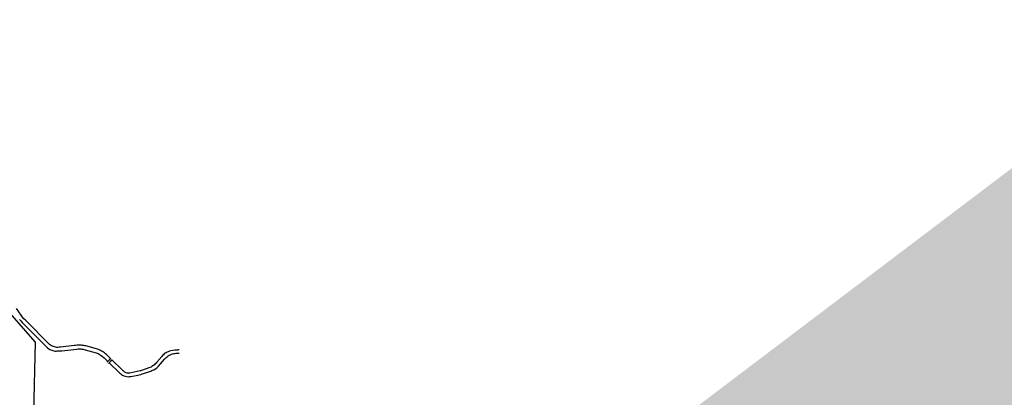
# Model space of a CAD drawing. Extents: x -0.5 to 41.9, y -0.5 to 29.8.
# Tile 123 of 129: x 9.1 to 13.3, y 11.6 to 13.2. Entities that reach past the tile are written whole.
import ezdxf

# ---------------------------------------------------------------- set-up
doc = ezdxf.new("R2010")
doc.units = 0
doc.header["$MEASUREMENT"] = 0
doc.linetypes.add('DASHDOT', pattern=[1, 0.5, -0.25, 0, -0.25])
for name, color, linetype in [('11', 2, 'CONTINUOUS'), ('21', 5, 'CONTINUOUS'), ('31', 2, 'DASHDOT'), ('44', 1, 'CONTINUOUS')]:
    doc.layers.add(name, color=color, linetype=linetype)
doc.styles.add('MONOTXT', font='MONOTXT', dxfattribs={"height": 0.2})
doc.dimstyles.get("Standard").update_dxf_attribs({"dimtxt": 0.18, "dimasz": 0.18, "dimexe": 0.18, "dimexo": 0.0625, "dimgap": 0.09, "dimtad": 0, "dimtih": 1, "dimtoh": 1, "dimdec": 4, "dimzin": 0, "dimdsep": 46, "dimtxsty": 'MONOTXT', "dimcen": 0.09, "dimadec": 0, "dimazin": 0, "dimtfac": 1, "dimtdec": 4, "dimtofl": 0, "dimtmove": 0, "dimatfit": 3, "dimfxl": 0, "dimtolj": 1, "dimtzin": 0, "dimarcsym": 0})

msp = doc.modelspace()

# ---------------------------------------------------------------- linework, layer by layer
at = {"layer": '11'}
for p, q in [((9.492, 11.7978), (9.5067, 11.8132)), ((9.4971, 11.7924), (9.5122, 11.8078))]:
    msp.add_line(p, q, dxfattribs=at)
at = {"layer": '31'}
msp.add_lwpolyline([(9.024, 12.0673), (9.1866, 11.8826), (9.1866, 11.8826), (9.1792, 11.5832), (9.1792, 11.5832), (10.3449, 11.2571), (10.3449, 11.2571), (10.5078, 11.0202), (10.5078, 11.0202), (10.4979, 10.8742), (10.4979, 10.8742), (10.8837, 10.8619)], dxfattribs=at)
at = {"layer": '44'}
for points in [[(9.1207, 11.9783), (9.1256, 11.9727), (9.1321, 11.9657), (9.1392, 11.9588), (9.2344, 11.8625), (9.2385, 11.8585), (9.2439, 11.8542), (9.2484, 11.8517), (9.253, 11.8495), (9.2566, 11.8482), (9.2609, 11.8467), (9.2659, 11.8455), (9.2709, 11.8449), (9.2751, 11.8449), (9.2803, 11.8452), (9.2857, 11.8454), (9.299, 11.8462), (9.3625, 11.8533), (9.3684, 11.8538), (9.3735, 11.8539), (9.3788, 11.8537), (9.3832, 11.8532), (9.3894, 11.8522), (9.3939, 11.8514), (9.3985, 11.8503), (9.4447, 11.8374), (9.4484, 11.8361), (9.4527, 11.834), (9.4574, 11.8316), (9.4616, 11.8291), (9.4663, 11.8259), (9.4722, 11.8212), (9.4787, 11.8159), (9.4828, 11.8119), (9.4888, 11.806), (9.4945, 11.8005), (9.5062, 11.8127), (9.4913, 11.8272), (9.488, 11.8303), (9.4846, 11.8333), (9.4803, 11.8367), (9.4761, 11.8398), (9.4717, 11.8424), (9.4676, 11.8448), (9.4626, 11.8473), (9.457, 11.8499), (9.4509, 11.8526), (9.4465, 11.8541), (9.4005, 11.8662), (9.3968, 11.8669), (9.393, 11.8678), (9.3873, 11.8685), (9.3821, 11.8689), (9.3771, 11.8692), (9.3716, 11.8692), (9.3641, 11.8689), (9.358, 11.8685), (9.3519, 11.8679), (9.2941, 11.8612), (9.2887, 11.8608), (9.2831, 11.8603), (9.2786, 11.8603), (9.2738, 11.861), (9.2691, 11.8619), (9.2644, 11.8633), (9.2599, 11.8649), (9.2555, 11.8669), (9.2513, 11.8693), (9.2478, 11.8722), (9.2429, 11.8771), (9.1514, 11.9696), (9.146, 11.9747), (9.1394, 11.9816), (9.1334, 11.988), (9.1296, 11.9927), (9.1268, 11.9965), (9.1073, 12.0243)], [(9.7958, 11.8493), (9.7922, 11.8494), (9.7884, 11.8491), (9.7831, 11.8488), (9.7772, 11.8483), (9.77, 11.8473), (9.7611, 11.8453), (9.7557, 11.8438), (9.7501, 11.8415), (9.746, 11.8398), (9.7416, 11.8377), (9.7372, 11.8352), (9.7332, 11.8325), (9.7295, 11.8293), (9.7261, 11.826), (9.7224, 11.8212), (9.7019, 11.7973), (9.6983, 11.7932), (9.6952, 11.7901), (9.6915, 11.7869), (9.6882, 11.7841), (9.6849, 11.7817), (9.681, 11.7792), (9.6771, 11.777), (9.6719, 11.7746), (9.6372, 11.7627), (9.6341, 11.7617), (9.6313, 11.761), (9.5926, 11.752), (9.5875, 11.7513), (9.5837, 11.751), (9.5798, 11.7511), (9.5759, 11.7518), (9.5714, 11.7529), (9.5667, 11.7552), (9.5639, 11.7571), (9.5614, 11.759), (9.5589, 11.7611), (9.5545, 11.7658), (9.5118, 11.8074), (9.4999, 11.7953), (9.545, 11.7514), (9.5488, 11.7482), (9.5523, 11.7454), (9.5567, 11.7429), (9.5622, 11.7405), (9.5695, 11.7382), (9.5753, 11.7368), (9.581, 11.7362), (9.5857, 11.7364), (9.5912, 11.7371), (9.6206, 11.7427), (9.6269, 11.7442), (9.6339, 11.7458), (9.6399, 11.7479), (9.6451, 11.7494), (9.6764, 11.7602), (9.68, 11.7618), (9.6838, 11.7634), (9.6883, 11.7656), (9.6961, 11.7701), (9.7033, 11.7754), (9.7091, 11.7806), (9.7347, 11.8109), (9.7393, 11.8157), (9.7435, 11.8195), (9.7493, 11.824), (9.7539, 11.8268), (9.7584, 11.8291), (9.7631, 11.8311), (9.7676, 11.8324), (9.7732, 11.8338), (9.7794, 11.8348), (9.7841, 11.8354), (9.7884, 11.8356), (9.7922, 11.8358), (9.7959, 11.8358)]]:
    msp.add_lwpolyline(points, dxfattribs=at)

# ---------------------------------------------------------------- leaders
at = {"layer": '21'}
msp.add_leader([(8.3318, 8.8433), (12.6384, 11.112), (13.3966, 11.112)], dimstyle='Standard', override={"dimscale": 40}, dxfattribs=at)

doc.saveas('drawing.dxf')
